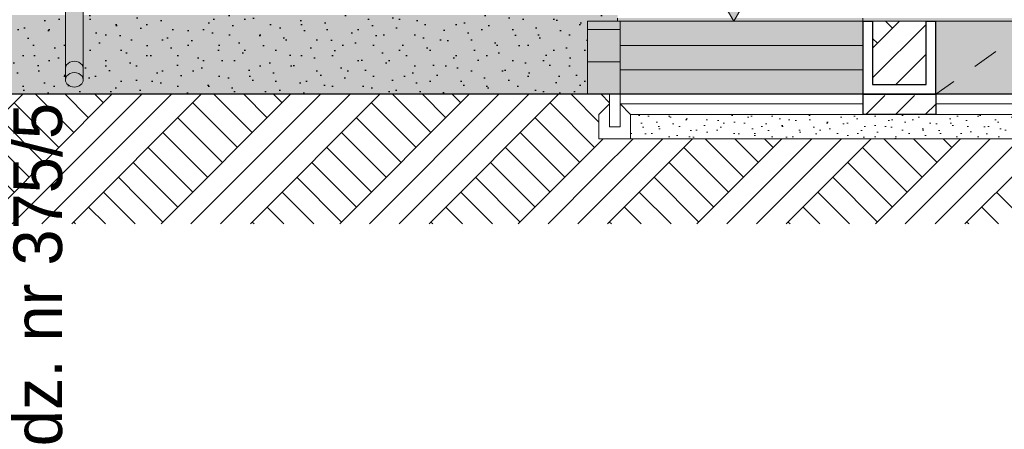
# Model space of a CAD drawing. Extents: x -366324 to -207045, y 68808 to 138616.
# Tile 154 of 170: x -234279 to -228199, y 124381 to 126908. Entities that reach past the tile are written whole.
import ezdxf

# ---------------------------------------------------------------- set-up
doc = ezdxf.new("R2010")
doc.units = 0
doc.header["$MEASUREMENT"] = 0
doc.linetypes.add('Przerywana', pattern=[320, 160, -160])
for name, color, linetype, lineweight in [('Arch kolorystyka_Nr_Pióra__1', 7, 'Continuous', 25), ('Arch kolorystyka_Nr_Pióra__41', 7, 'Continuous', 15), ('Arch rynny_Nr_Pióra__21', 7, 'Continuous', 9), ('Arch schody_Nr_Pióra__1', 7, 'Continuous', 25), ('Arch schody_Nr_Pióra__21', 7, 'Continuous', 9), ('Arch wymiary_Nr_Pióra__21', 7, 'Continuous', 9), ('arch wypelnienia_Nr_Pióra__21', 7, 'Continuous', 9), ('INWENT OPISY_Nr_Pióra__21', 7, 'Continuous', 9), ('INWENT TEREN_Nr_Pióra__1', 7, 'Continuous', 25)]:
    doc.layers.add(name, color=color, linetype=linetype, lineweight=lineweight)
for name, color, linetype, lineweight, true_color in [('Arch kolorystyka_Nr_Pióra__81', 7, 'Continuous', 9, 0x5d5d5d), ('Arch rynny_Nr_Pióra__81', 7, 'Continuous', 9, 0x5d5d5d), ('Arch teren_Nr_Pióra__2', 7, 'Continuous', 13, 0x7f7f7f), ('arch wypelnienia_Nr_Pióra__2', 7, 'Continuous', 13, 0x7f7f7f)]:
    doc.layers.add(name, color=color, linetype=linetype, lineweight=lineweight, true_color=true_color)
doc.layers.add('Arch wymiary', color=7, linetype='Continuous')
doc.styles.add('GENERATED_STYLE_1', font='txt')
doc.styles.add('GENERATED_STYLE_3', font='txt')
pattern_1 = [(45, (0, 0), (-275.77163, 275.77163), []), (45, (-91.9, 91.9), (-551.5433, 551.5433), []), (45, (-183.85, 183.85), (-551.5433, 551.5433), []), (135, (-275.77, 275.77), (91.92388, 91.92388), [390, -390])]
pattern_2 = [(45, (0, 200), (-63.63961, 63.63961), [0, -60, 0, -90]), (110, (200, 200), (84.572336, 30.781813), [0, -44, 0, -76])]

# ---------------------------------------------------------------- blocks, each defined once
blk = doc.blocks.new('Wymiary_226', base_point=(-229869.4, 126898.4))
at = {"layer": 'Arch wymiary_Nr_Pióra__21', "linetype": 'Continuous'}
blk.add_hatch(color=256, dxfattribs=at).paths.add_polyline_path([(-229869.4, 126898.4), (-229962.2, 127058.4), (-229776.6, 127058.4)], flags=0)
for p, q in [((-229869.4, 126898.4), (-229962.2, 127058.4)), ((-229962.2, 127058.4), (-229776.6, 127058.4)), ((-229776.6, 127058.4), (-229869.4, 126898.4)), ((-229869.4, 126898.4), (-229989.4, 126898.4)), ((-229869.4, 126898.4), (-229749.4, 126898.4))]:
    blk.add_line(p, q, dxfattribs=at)
at = {"layer": 'Arch wymiary_Nr_Pióra__21', "insert": (-230079.5, 127090.4), "char_height": 160, "attachment_point": 7, "style": 'GENERATED_STYLE_1'}
blk.add_mtext('{-0,04}', dxfattribs=at)

msp = doc.modelspace()

# ---------------------------------------------------------------- hatches: boundary and pattern name
at = {"layer": 'Arch kolorystyka_Nr_Pióra__1', "linetype": 'Continuous'}
h = msp.add_hatch(dxfattribs=at)
h.set_pattern_fill('Carpet', color=256, style=0, pattern_type=2)
h.set_pattern_definition([(45, (0, 300), (-95.459415, 95.459415), [0, -90, 0, -135]), (110, (300, 300), (126.858504, 46.17272), [0, -66, 0, -114])])
h.paths.add_polyline_path([(-237396.9, 126898.4), (-237196.9, 126898.4), (-237196.9, 126448.4), (-230771.9, 126448.4), (-230771.9, 126898.4), (-230586.9, 126898.4), (-230586.9, 126918.4), (-230586.9, 126938.4), (-230771.9, 126938.4), (-233886.9, 126938.4), (-233886.9, 126537.6, -0.810981), (-233996.9, 126537.6), (-233996.9, 126938.4), (-237196.9, 126938.4), (-237396.9, 126938.4)], flags=0)
at = {"layer": 'Arch kolorystyka_Nr_Pióra__41', "linetype": 'Continuous'}
msp.add_hatch(color=256, dxfattribs=at).paths.add_polyline_path([(-233886.9, 126537.6), (-233886.9, 134102.8, -0.545455), (-233996.9, 134102.8), (-233996.9, 126537.6, 0.810981)], flags=0)
at = {"layer": 'Arch kolorystyka_Nr_Pióra__81', "linetype": 'Continuous', "lineweight": 0, "true_color": 0x454545}
for points in [[(-237396.9, 126898.4), (-237196.9, 126898.4), (-237196.9, 126448.4), (-230771.9, 126448.4), (-230771.9, 126898.4), (-230586.9, 126898.4), (-230586.9, 126918.4), (-230586.9, 126938.4), (-230771.9, 126938.4), (-233886.9, 126938.4), (-233886.9, 126537.6, -0.810981), (-233996.9, 126537.6), (-233996.9, 126938.4), (-237196.9, 126938.4), (-237396.9, 126938.4)], [(-230571.9, 126918.4), (-230586.9, 126918.4), (-230586.9, 126898.4), (-230771.9, 126898.4), (-230771.9, 126448.4), (-230571.9, 126448.4)]]:
    msp.add_hatch(color=250, dxfattribs=at).paths.add_polyline_path(points, flags=0)
at = {"layer": 'Arch kolorystyka_Nr_Pióra__81', "linetype": 'Continuous', "lineweight": 0, "true_color": 0x171717}
msp.add_hatch(color=250, dxfattribs=at).paths.add_polyline_path([(-228621.9, 126448.4), (-228621.9, 126898.4), (-229071.9, 126898.4), (-229071.9, 126448.4), (-230571.9, 126448.4), (-230571.9, 126918.4), (-227421.9, 126918.4), (-227421.9, 126448.4)], flags=0)
at = {"layer": 'Arch teren_Nr_Pióra__2', "linetype": 'Continuous'}
h = msp.add_hatch(dxfattribs=at)
h.set_pattern_fill('Earth', color=256, style=0, pattern_type=2)
h.set_pattern_definition(pattern_1)
h.paths.add_polyline_path([(-228681.9, 126898.4), (-229011.9, 126898.4), (-229011.9, 126508.4), (-228681.9, 126508.4)], flags=0)
h = msp.add_hatch(dxfattribs=at)
h.set_pattern_fill('Earth', color=256, style=0, pattern_type=2)
h.set_pattern_definition(pattern_1)
h.paths.add_polyline_path([(-237196.9, 126448.4), (-237196.9, 126323.4), (-237196.9, 125648.4), (-230701.9, 125648.4), (-230701.9, 126323.4), (-230636.9, 126388.4), (-230636.9, 126448.4)], flags=0)
h = msp.add_hatch(dxfattribs=at)
h.set_pattern_fill('Earth', color=256, style=0, pattern_type=2)
h.set_pattern_definition(pattern_1)
h.paths.add_polyline_path([(-230701.9, 125648.4), (-224906.9, 125648.4), (-224906.9, 126173.4), (-230701.9, 126173.4)], flags=0)
at = {"layer": 'arch wypelnienia_Nr_Pióra__2', "linetype": 'Continuous'}
h = msp.add_hatch(dxfattribs=at)
h.set_pattern_fill('Cut_Stone', color=256, style=0, pattern_type=2)
h.set_pattern_definition(pattern_2)
h.paths.add_polyline_path([(-230506.9, 126323.4), (-230506.9, 126173.4), (-229071.9, 126173.4), (-229071.9, 126323.4)], flags=0)
h = msp.add_hatch(dxfattribs=at)
h.set_pattern_fill('Cut_Stone', color=256, style=0, pattern_type=2)
h.set_pattern_definition(pattern_2)
h.paths.add_polyline_path([(-227486.9, 126323.4), (-227486.9, 126173.4), (-228621.9, 126173.4), (-228621.9, 126323.4)], flags=0)
at = {"layer": 'arch wypelnienia_Nr_Pióra__21', "linetype": 'Continuous'}
h = msp.add_hatch(dxfattribs=at)
h.set_pattern_fill('Dashed', color=256, style=0, pattern_type=2)
h.set_pattern_definition([(45, (0, 0), (-183.84776, 183.84776), [195, -65]), (45, (1e-14, 183.85), (-183.84776, 183.84776), [195, -65])])
h.paths.add_polyline_path([(-229071.9, 126323.4), (-228621.9, 126323.4), (-228621.9, 126448.4), (-229071.9, 126448.4)], flags=0)
h = msp.add_hatch(dxfattribs=at)
h.set_pattern_fill('Cut_Stone', color=256, style=0, pattern_type=2)
h.set_pattern_definition(pattern_2)
h.paths.add_polyline_path([(-229071.9, 126173.4), (-228621.9, 126173.4), (-228621.9, 126323.4), (-229071.9, 126323.4)], flags=0)

# ---------------------------------------------------------------- linework, layer by layer
at = {"layer": 'Arch rynny_Nr_Pióra__21', "linetype": 'Continuous'}
for p, q in [((-233996.9, 134213.4), (-233996.9, 126537.6)), ((-233886.9, 134213.4), (-233886.9, 126537.6))]:
    msp.add_line(p, q, dxfattribs=at)
msp.add_ellipse((-233941.9, 126537.6), major_axis=(55, 0), ratio=0.810981, start_param=3.141593, end_param=6.283185, dxfattribs=at)
at = {"layer": 'Arch rynny_Nr_Pióra__81', "linetype": 'Continuous'}
for centre in [(-233941.9, 126607.6), (-233941.9, 126537.6)]:
    msp.add_ellipse(centre, major_axis=(55, 0), ratio=0.810981, start_param=0, end_param=3.141593, dxfattribs=at)
at = {"layer": 'Arch schody_Nr_Pióra__1', "linetype": 'Continuous'}
for p, q in [((-229071.9, 126898.4), (-229011.9, 126898.4)), ((-229071.9, 126898.4), (-229071.9, 126448.4)), ((-229011.9, 126898.4), (-229011.9, 126508.4)), ((-228681.9, 126508.4), (-228681.9, 126898.4)), ((-228681.9, 126898.4), (-228621.9, 126898.4)), ((-228621.9, 126448.4), (-228621.9, 126898.4)), ((-229011.9, 126508.4), (-228681.9, 126508.4)), ((-229071.9, 126448.4), (-228621.9, 126448.4)), ((-229071.9, 126448.4), (-229071.9, 126323.4)), ((-228621.9, 126448.4), (-228621.9, 126323.4)), ((-228621.9, 126323.4), (-229071.9, 126323.4))]:
    msp.add_line(p, q, dxfattribs=at)
at = {"layer": 'Arch schody_Nr_Pióra__21', "linetype": 'Continuous'}
for p, q in [((-230586.9, 126898.4), (-230586.9, 126918.4)), ((-229071.9, 126918.4), (-229071.9, 126448.4)), ((-230771.9, 126898.4), (-230771.9, 126448.4)), ((-230571.9, 126898.4), (-230771.9, 126898.4)), ((-230571.9, 126848.4), (-230771.9, 126848.4)), ((-230586.9, 126898.4), (-228621.9, 126898.4)), ((-230571.9, 126898.4), (-230571.9, 126448.4)), ((-229011.9, 126898.4), (-228681.9, 126898.4)), ((-228621.9, 126898.4), (-228621.9, 126448.4)), ((-227356.9, 126898.4), (-228621.9, 126898.4)), ((-230571.9, 126748.4), (-229071.9, 126748.4)), ((-230571.9, 126648.4), (-230771.9, 126648.4)), ((-230571.9, 126598.4), (-229071.9, 126598.4)), ((-230571.9, 126448.4), (-230636.9, 126448.4)), ((-230636.9, 126448.4), (-230636.9, 126248.4)), ((-229071.9, 126448.4), (-230571.9, 126448.4)), ((-230571.9, 126248.4), (-230571.9, 126448.4)), ((-228621.9, 126448.4), (-227421.9, 126448.4)), ((-230701.9, 126323.4), (-230636.9, 126388.4)), ((-229071.9, 126388.4), (-230571.9, 126388.4)), ((-230506.9, 126323.4), (-230571.9, 126388.4)), ((-228621.9, 126388.4), (-227421.9, 126388.4)), ((-230701.9, 126173.4), (-230701.9, 126323.4)), ((-230571.9, 126298.4), (-230571.9, 126323.4)), ((-229071.9, 126323.4), (-230506.9, 126323.4)), ((-230506.9, 126173.4), (-230506.9, 126323.4)), ((-228621.9, 126323.4), (-227486.9, 126323.4)), ((-230636.9, 126248.4), (-230571.9, 126248.4)), ((-230701.9, 126173.4), (-230506.9, 126173.4)), ((-229071.9, 126173.4), (-230506.9, 126173.4)), ((-228621.9, 126173.4), (-229071.9, 126173.4)), ((-228621.9, 126173.4), (-227486.9, 126173.4))]:
    msp.add_line(p, q, dxfattribs=at)
at = {"layer": 'Arch schody_Nr_Pióra__21', "linetype": 'Przerywana'}
msp.add_line((-227989.4, 126898.4), (-228621.9, 126448.4), dxfattribs=at)
at = {"layer": 'INWENT TEREN_Nr_Pióra__1', "linetype": 'Continuous'}
msp.add_line((-215816.9, 126448.4), (-240246.9, 126448.4), dxfattribs=at)

# ---------------------------------------------------------------- block references
at = {"layer": 'Arch wymiary', "linetype": 'Continuous'}
msp.add_blockref('Wymiary_226', (-229869.4, 126898.4), dxfattribs=at)

# ---------------------------------------------------------------- texts
at = {"layer": 'INWENT OPISY_Nr_Pióra__21', "linetype": 'Continuous', "insert": (-234317.7, 126395.2), "char_height": 300, "attachment_point": 3, "rotation": 90, "style": 'GENERATED_STYLE_3'}
msp.add_mtext('{dz. nr 375/5}', dxfattribs=at)

doc.saveas('drawing.dxf')
